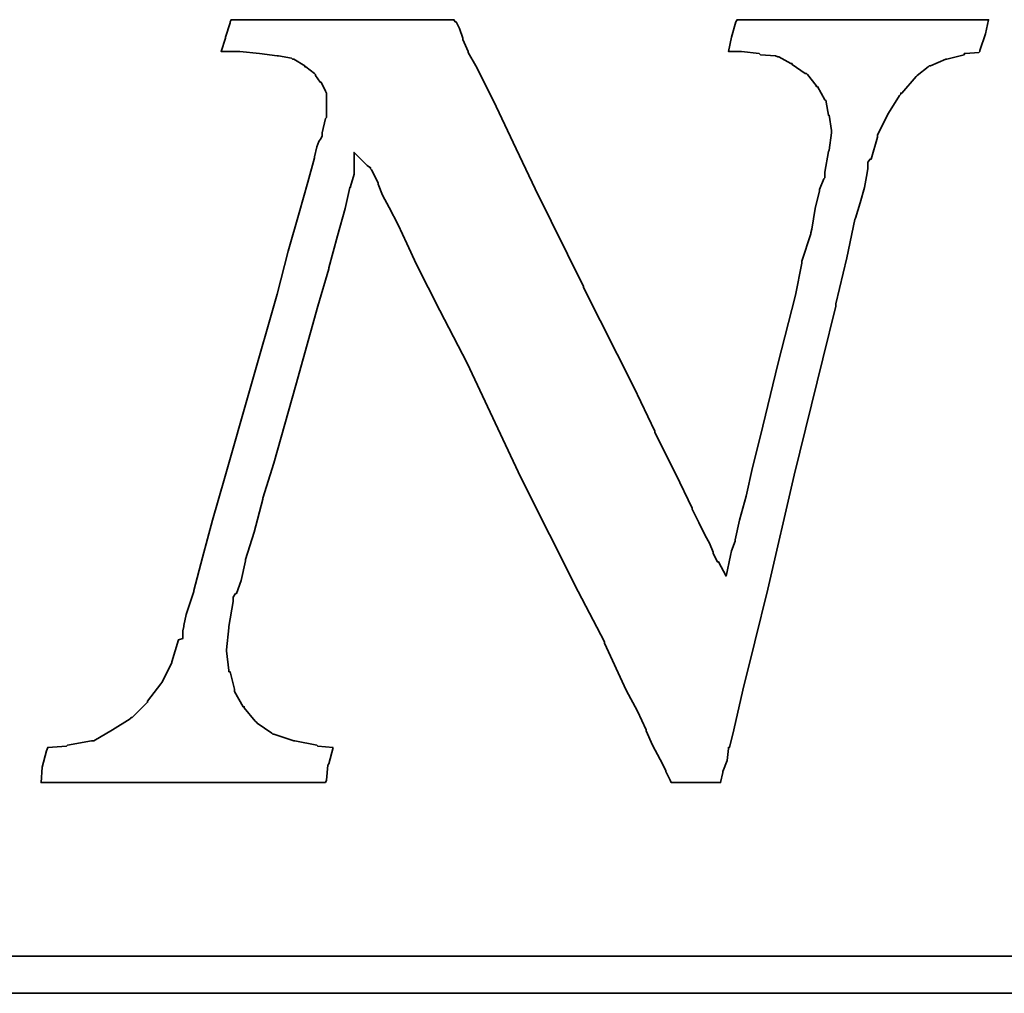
# Model space of a CAD drawing. Header units: inches. Extents: x 37 to 987, y -531 to 767.
# Tile 44 of 49: x 273.54 to 277.39, y 180.67 to 184.48. Entities that reach past the tile are written whole.
import ezdxf

# ---------------------------------------------------------------- set-up
doc = ezdxf.new("R2010")
doc.units = ezdxf.units.IN
doc.header["$MEASUREMENT"] = 0
doc.layers.add('DIM', color=4, linetype='Continuous')
doc.layers.add('layer 1', color=7, linetype='Continuous')

# ---------------------------------------------------------------- blocks, each defined once
blk = doc.blocks.new('TBI MOTION logo(完整正式版)')
at = {"layer": 'layer 1', "color": 22, "lineweight": 35}
for points, knots in [([(58.92625, -7.91875), (58.92625, -7.91875), (58.58625, -7.89375), (58.58625, -7.89375), (58.58625, -7.89375), (58.58625, -7.89375), (58.56625, -7.87125), (58.56625, -7.87125), (58.56625, -7.87125), (58.56625, -7.87125), (58.08375, -7.77375), (58.08375, -7.77375), (58.08375, -7.77375), (58.08375, -7.77375), (58.06125, -7.77375), (58.06125, -7.77375), (58.06125, -7.77375), (58.06125, -7.77375), (57.62625, -7.63125), (57.62625, -7.63125), (57.62625, -7.63125), (57.62625, -7.63125), (57.60625, -7.63125), (57.60625, -7.63125), (57.60625, -7.63125), (57.60625, -7.63125), (57.58125, -7.60625), (57.58125, -7.60625), (57.58125, -7.60625), (57.58125, -7.60625), (57.26625, -7.38875), (57.26625, -7.38875), (57.26625, -7.38875), (57.26625, -7.38875), (57.24625, -7.36875), (57.24625, -7.36875), (57.24625, -7.36875), (57.24625, -7.36875), (57.22125, -7.34375), (57.22125, -7.34375), (57.22125, -7.34375), (57.22125, -7.34375), (56.98125, -7.05375), (56.98125, -7.05375), (56.98125, -7.05375), (56.98125, -7.05375), (56.98125, -7.02875), (56.98125, -7.02875), (56.98125, -7.02875), (56.98125, -7.02875), (56.95625, -7.02875), (56.95625, -7.02875), (56.95625, -7.02875), (56.95625, -7.02875), (56.76625, -6.69625), (56.76625, -6.69625), (56.76625, -6.69625), (56.76625, -6.69625), (56.76625, -6.67125), (56.76625, -6.67125), (56.76625, -6.67125), (56.76625, -6.67125), (56.76625, -6.64875), (56.76625, -6.64875), (56.76625, -6.64875), (56.76625, -6.64875), (56.67125, -6.26375), (56.67125, -6.26375), (56.67125, -6.26375), (56.67125, -6.26375), (56.64625, -6.26375), (56.64625, -6.26375), (56.64625, -6.26375), (56.64625, -6.26375), (56.64625, -6.23875), (56.64625, -6.23875), (56.64625, -6.23875), (56.64625, -6.23875), (56.59625, -5.80875), (56.59625, -5.80875), (56.59625, -5.80875), (56.59625, -5.80875), (56.59625, -5.78375), (56.59625, -5.78375), (56.59625, -5.78375), (56.59625, -5.78375), (56.64625, -5.30375), (56.64625, -5.30375), (56.64625, -5.30375), (56.64625, -5.30375), (56.64625, -5.27875), (56.64625, -5.27875), (56.64625, -5.27875), (56.64625, -5.27875), (56.74125, -4.72875), (56.74125, -4.72875), (56.74125, -4.72875), (56.74125, -4.72875), (56.74125, -4.67875), (56.74125, -4.67875), (56.74125, -4.67875), (56.74125, -4.67875), (56.74125, -4.63375), (56.74125, -4.63375), (56.74125, -4.63375), (56.74125, -4.63375), (56.79125, -4.55875), (56.79125, -4.55875), (56.79125, -4.55875), (56.79125, -4.55875), (56.81125, -4.55875), (56.81125, -4.55875), (56.81125, -4.55875), (56.81125, -4.55875), (56.91125, -4.27375), (56.91125, -4.27375), (56.91125, -4.27375), (56.91125, -4.27375), (57.00625, -3.83874), (57.00625, -3.83874), (57.00625, -3.83874), (57.00625, -3.83874), (57.00625, -3.81374), (57.00625, -3.81374), (57.00625, -3.81374), (57.00625, -3.81374), (57.19875, -3.21374), (57.19875, -3.21374), (57.19875, -3.21374), (57.19875, -3.21374), (57.38625, -2.49625), (57.38625, -2.49625), (57.38625, -2.49625), (57.38625, -2.49625), (57.38625, -2.47374), (57.38625, -2.47374), (57.38625, -2.47374), (57.38625, -2.47374), (57.62625, -1.70375), (57.62625, -1.70375), (57.62625, -1.70375), (57.62625, -1.70375), (58.10625, 0.00125), (58.10625, 0.00125), (58.10625, 0.00125), (58.10625, 0.00125), (58.58625, 1.72625), (58.58625, 1.72625), (58.58625, 1.72625), (58.58625, 1.72625), (58.82625, 2.54125), (58.82625, 2.54125), (58.82625, 2.54125), (58.82625, 2.54125), (58.82625, 2.56374), (58.82625, 2.56374), (58.82625, 2.56374), (58.82625, 2.56374), (59.02125, 3.26125), (59.02125, 3.26125), (59.02125, 3.26125), (59.02125, 3.26125), (59.18625, 3.86125), (59.18625, 3.86125), (59.18625, 3.86125), (59.18625, 3.86125), (59.28625, 4.31875), (59.28625, 4.31875), (59.28625, 4.31875), (59.28625, 4.31875), (59.30625, 4.31875), (59.30625, 4.31875), (59.30625, 4.31875), (59.30625, 4.31875), (59.30625, 4.34125), (59.30625, 4.34125), (59.30625, 4.34125), (59.30625, 4.34125), (59.38125, 4.60625), (59.38125, 4.60625), (59.38125, 4.60625), (59.38125, 4.60625), (59.38125, 4.65125), (59.38125, 4.65125), (59.38125, 4.65125), (59.38125, 4.65125), (59.38125, 5.08625), (59.38125, 5.08625), (59.38125, 5.08625), (59.38125, 5.08625), (59.66625, 4.79624), (59.66625, 4.79624), (59.66625, 4.79624), (59.66625, 4.79624), (59.74125, 4.75124), (59.74125, 4.75124), (59.74125, 4.75124), (59.74125, 4.75124), (59.74125, 4.72624), (59.74125, 4.72624), (59.74125, 4.72624), (59.74125, 4.72624), (59.76125, 4.70124), (59.76125, 4.70124), (59.76125, 4.70124), (59.76125, 4.70124), (59.81125, 4.60625), (59.81125, 4.60625), (59.81125, 4.60625), (59.81125, 4.60625), (59.90625, 4.41125), (59.90625, 4.41125), (59.90625, 4.41125), (59.90625, 4.41125), (59.90625, 4.39125), (59.90625, 4.39125), (59.90625, 4.39125), (59.90625, 4.39125), (60.00375, 4.15124), (60.00375, 4.15124), (60.00375, 4.15124), (60.00375, 4.15124), (60.14625, 3.88374), (60.14625, 3.88374), (60.14625, 3.88374), (60.14625, 3.88374), (60.34125, 3.50124), (60.34125, 3.50124), (60.34125, 3.50124), (60.34125, 3.50124), (60.53125, 3.09125), (60.53125, 3.09125), (60.53125, 3.09125), (60.53125, 3.09125), (60.74625, 2.63625), (60.74625, 2.63625), (60.74625, 2.63625), (60.74625, 2.63625), (61.25125, 1.63124), (61.25125, 1.63124), (61.25125, 1.63124), (61.25125, 1.63124), (61.85125, 0.47625), (61.85125, 0.47625), (61.85125, 0.47625), (61.85125, 0.47625), (63.02625, -2.01874), (63.02625, -2.01874), (63.02625, -2.01874), (63.02625, -2.01874), (64.27625, -4.51374), (64.27625, -4.51374), (64.27625, -4.51374), (64.27625, -4.51374), (64.85125, -5.61375), (64.85125, -5.61375), (64.85125, -5.61375), (64.85125, -5.61375), (64.85125, -5.64125), (64.85125, -5.64125), (64.85125, -5.64125), (64.85125, -5.64125), (65.32875, -6.67125), (65.32875, -6.67125), (65.32875, -6.67125), (65.32875, -6.67125), (65.57125, -7.12875), (65.57125, -7.12875), (65.57125, -7.12875), (65.57125, -7.12875), (65.76125, -7.53625), (65.76125, -7.53625), (65.76125, -7.53625), (65.76125, -7.53625), (65.76125, -7.55625), (65.76125, -7.55625), (65.76125, -7.55625), (65.76125, -7.55625), (65.90375, -7.87125), (65.90375, -7.87125), (65.90375, -7.87125), (65.90375, -7.87125), (66.07125, -8.18125), (66.07125, -8.18125), (66.07125, -8.18125), (66.07125, -8.18125), (66.19125, -8.42375), (66.19125, -8.42375), (66.19125, -8.42375), (66.19125, -8.42375), (66.19125, -8.44375), (66.19125, -8.44375), (66.19125, -8.44375), (66.19125, -8.44375), (66.29125, -8.63875), (66.29125, -8.63875), (66.29125, -8.63875), (66.29125, -8.63875), (66.31125, -8.68625), (66.31125, -8.68625), (66.31125, -8.68625), (66.31125, -8.68625), (66.38375, -8.68625), (66.38375, -8.68625), (66.38375, -8.68625), (66.38375, -8.68625), (66.84125, -8.68625), (66.84125, -8.68625), (66.84125, -8.68625), (66.84125, -8.68625), (67.29625, -8.68625), (67.29625, -8.68625), (67.29625, -8.68625), (67.29625, -8.68625), (67.36625, -8.68625), (67.36625, -8.68625), (67.36625, -8.68625), (67.36625, -8.68625), (67.39125, -8.68625), (67.39125, -8.68625), (67.39125, -8.68625), (67.39125, -8.68625), (67.44125, -8.46875), (67.44125, -8.46875), (67.44125, -8.46875), (67.44125, -8.46875), (67.44125, -8.44375), (67.44125, -8.44375), (67.44125, -8.44375), (67.44125, -8.44375), (67.53625, -8.20375), (67.53625, -8.20375), (67.53625, -8.20375), (67.53625, -8.20375), (67.56125, -7.94375), (67.56125, -7.94375), (67.56125, -7.94375), (67.56125, -7.94375), (67.56125, -7.91875), (67.56125, -7.91875), (67.56125, -7.91875), (67.56125, -7.91875), (67.58625, -7.91875), (67.58625, -7.91875), (67.58625, -7.91875), (67.58625, -7.91875), (67.68125, -7.53625), (67.68125, -7.53625), (67.68125, -7.53625), (67.68125, -7.53625), (67.87375, -6.67125), (67.87375, -6.67125), (67.87375, -6.67125), (67.87375, -6.67125), (68.13625, -5.61375), (68.13625, -5.61375), (68.13625, -5.61375), (68.13625, -5.61375), (68.42375, -4.46374), (68.42375, -4.46374), (68.42375, -4.46374), (68.42375, -4.46374), (68.99875, -1.96874), (68.99875, -1.96874), (68.99875, -1.96874), (68.99875, -1.96874), (69.62625, 0.57625), (69.62625, 0.57625), (69.62625, 0.57625), (69.62625, 0.57625), (69.91125, 1.72625), (69.91125, 1.72625), (69.91125, 1.72625), (69.91125, 1.72625), (69.91125, 1.77625), (69.91125, 1.77625), (69.91125, 1.77625), (69.91125, 1.77625), (70.15125, 2.78124), (70.15125, 2.78124), (70.15125, 2.78124), (70.15125, 2.78124), (70.32125, 3.62125), (70.32125, 3.62125), (70.32125, 3.62125), (70.32125, 3.62125), (70.34125, 3.64625), (70.34125, 3.64625), (70.34125, 3.64625), (70.34125, 3.64625), (70.44125, 3.98125), (70.44125, 3.98125), (70.44125, 3.98125), (70.44125, 3.98125), (70.53625, 4.31875), (70.53625, 4.31875), (70.53625, 4.31875), (70.53625, 4.31875), (70.58125, 4.55875), (70.58125, 4.55875), (70.58125, 4.55875), (70.58125, 4.55875), (70.60625, 4.72624), (70.60625, 4.72624), (70.60625, 4.72624), (70.60625, 4.72624), (70.60625, 4.79624), (70.60625, 4.79624), (70.60625, 4.79624), (70.60625, 4.79624), (70.60625, 4.87125), (70.60625, 4.87125), (70.60625, 4.87125), (70.60625, 4.87125), (70.65625, 4.94125), (70.65625, 4.94125), (70.65625, 4.94125), (70.65625, 4.94125), (70.68125, 4.94125), (70.68125, 4.94125), (70.68125, 4.94125), (70.68125, 4.94125), (70.82125, 5.42125), (70.82125, 5.42125), (70.82125, 5.42125), (70.82125, 5.42125), (70.82125, 5.44625), (70.82125, 5.44625), (70.82125, 5.44625), (70.82125, 5.44625), (70.82125, 5.47125), (70.82125, 5.47125), (70.82125, 5.47125), (70.82125, 5.47125), (71.06125, 5.94625), (71.06125, 5.94625), (71.06125, 5.94625), (71.06125, 5.94625), (71.30125, 6.33124), (71.30125, 6.33124), (71.30125, 6.33124), (71.30125, 6.33124), (71.32625, 6.35625), (71.32625, 6.35625), (71.32625, 6.35625), (71.32625, 6.35625), (71.32625, 6.38124), (71.32625, 6.38124), (71.32625, 6.38124), (71.32625, 6.38124), (71.35125, 6.38124), (71.35125, 6.38124), (71.35125, 6.38124), (71.35125, 6.38124), (71.66125, 6.74125), (71.66125, 6.74125), (71.66125, 6.74125), (71.66125, 6.74125), (71.68625, 6.76625), (71.68625, 6.76625), (71.68625, 6.76625), (71.68625, 6.76625), (71.92625, 6.95624), (71.92625, 6.95624), (71.92625, 6.95624), (71.92625, 6.95624), (71.95125, 6.98125), (71.95125, 6.98125), (71.95125, 6.98125), (71.95125, 6.98125), (71.97625, 6.98125), (71.97625, 6.98125), (71.97625, 6.98125), (71.97625, 6.98125), (72.31125, 7.12624), (72.31125, 7.12624), (72.31125, 7.12624), (72.31125, 7.12624), (72.33375, 7.12624), (72.33375, 7.12624), (72.33375, 7.12624), (72.33375, 7.12624), (72.71625, 7.21875), (72.71625, 7.21875), (72.71625, 7.21875), (72.71625, 7.21875), (72.71625, 7.24624), (72.71625, 7.24624), (72.71625, 7.24624), (72.71625, 7.24624), (72.74125, 7.24624), (72.74125, 7.24624), (72.74125, 7.24624), (72.74125, 7.24624), (73.03124, 7.26624), (73.03124, 7.26624), (73.03124, 7.26624), (73.03124, 7.26624), (73.05375, 7.29125), (73.05375, 7.29125), (73.05375, 7.29125), (73.05375, 7.29125), (73.05375, 7.31625), (73.05375, 7.31625), (73.05375, 7.31625), (73.05375, 7.31625), (73.17625, 7.67625), (73.17625, 7.67625), (73.17625, 7.67625), (73.17625, 7.67625), (73.24625, 7.98625), (73.24625, 7.98625), (73.24625, 7.98625), (73.24625, 7.98625), (73.19625, 7.98625), (73.19625, 7.98625), (73.19625, 7.98625), (73.19625, 7.98625), (72.93625, 7.98625), (72.93625, 7.98625), (72.93625, 7.98625), (72.93625, 7.98625), (72.55125, 7.98625), (72.55125, 7.98625), (72.55125, 7.98625), (72.55125, 7.98625), (72.09625, 7.98625), (72.09625, 7.98625), (72.09625, 7.98625), (72.09625, 7.98625), (71.64125, 7.98625), (71.64125, 7.98625), (71.64125, 7.98625), (71.64125, 7.98625), (70.53625, 7.98625), (70.53625, 7.98625), (70.53625, 7.98625), (70.53625, 7.98625), (69.47875, 7.98625), (69.47875, 7.98625), (69.47875, 7.98625), (69.47875, 7.98625), (68.95125, 7.98625), (68.95125, 7.98625), (68.95125, 7.98625), (68.95125, 7.98625), (68.52125, 7.98625), (68.52125, 7.98625), (68.52125, 7.98625), (68.52125, 7.98625), (68.13625, 7.98625), (68.13625, 7.98625), (68.13625, 7.98625), (68.13625, 7.98625), (67.87375, 7.98625), (67.87375, 7.98625), (67.87375, 7.98625), (67.87375, 7.98625), (67.75125, 7.98625), (67.75125, 7.98625), (67.75125, 7.98625), (67.75125, 7.98625), (67.72625, 7.94125), (67.72625, 7.94125), (67.72625, 7.94125), (67.72625, 7.94125), (67.63125, 7.60625), (67.63125, 7.60625), (67.63125, 7.60625), (67.63125, 7.60625), (67.56125, 7.29125), (67.56125, 7.29125), (67.56125, 7.29125), (67.56125, 7.29125), (67.72625, 7.29125), (67.72625, 7.29125), (67.72625, 7.29125), (67.72625, 7.29125), (67.82625, 7.29125), (67.82625, 7.29125), (67.82625, 7.29125), (67.82625, 7.29125), (67.84625, 7.29125), (67.84625, 7.29125), (67.84625, 7.29125), (67.84625, 7.29125), (68.23125, 7.24624), (68.23125, 7.24624), (68.23125, 7.24624), (68.23125, 7.24624), (68.25875, 7.21875), (68.25875, 7.21875), (68.25875, 7.21875), (68.25875, 7.21875), (68.59125, 7.19624), (68.59125, 7.19624), (68.59125, 7.19624), (68.59125, 7.19624), (68.64125, 7.17125), (68.64125, 7.17125), (68.64125, 7.17125), (68.64125, 7.17125), (68.66625, 7.17125), (68.66625, 7.17125), (68.66625, 7.17125), (68.66625, 7.17125), (68.92625, 7.02624), (68.92625, 7.02624), (68.92625, 7.02624), (68.92625, 7.02624), (68.95125, 7.02624), (68.95125, 7.02624), (68.95125, 7.02624), (68.95125, 7.02624), (68.95125, 7.00624), (68.95125, 7.00624), (68.95125, 7.00624), (68.95125, 7.00624), (69.23875, 6.81125), (69.23875, 6.81125), (69.23875, 6.81125), (69.23875, 6.81125), (69.26625, 6.81125), (69.26625, 6.81125), (69.26625, 6.81125), (69.26625, 6.81125), (69.28625, 6.78625), (69.28625, 6.78625), (69.28625, 6.78625), (69.28625, 6.78625), (69.47875, 6.54875), (69.47875, 6.54875), (69.47875, 6.54875), (69.47875, 6.54875), (69.47875, 6.52375), (69.47875, 6.52375), (69.47875, 6.52375), (69.47875, 6.52375), (69.50625, 6.52375), (69.50625, 6.52375), (69.50625, 6.52375), (69.50625, 6.52375), (69.67125, 6.23625), (69.67125, 6.23625), (69.67125, 6.23625), (69.67125, 6.23625), (69.69375, 6.21125), (69.69375, 6.21125), (69.69375, 6.21125), (69.69375, 6.21125), (69.69375, 6.18625), (69.69375, 6.18625), (69.69375, 6.18625), (69.69375, 6.18625), (69.74625, 5.89875), (69.74625, 5.89875), (69.74625, 5.89875), (69.74625, 5.89875), (69.76625, 5.89875), (69.76625, 5.89875), (69.76625, 5.89875), (69.76625, 5.89875), (69.81375, 5.56625), (69.81375, 5.56625), (69.81375, 5.56625), (69.81375, 5.56625), (69.81375, 5.54125), (69.81375, 5.54125), (69.81375, 5.54125), (69.81375, 5.54125), (69.81375, 5.51625), (69.81375, 5.51625), (69.81375, 5.51625), (69.81375, 5.51625), (69.76625, 5.13125), (69.76625, 5.13125), (69.76625, 5.13125), (69.76625, 5.13125), (69.74625, 5.10874), (69.74625, 5.10874), (69.74625, 5.10874), (69.74625, 5.10874), (69.67125, 4.65125), (69.67125, 4.65125), (69.67125, 4.65125), (69.67125, 4.65125), (69.67125, 4.55875), (69.67125, 4.55875), (69.67125, 4.55875), (69.67125, 4.55875), (69.67125, 4.53125), (69.67125, 4.53125), (69.67125, 4.53125), (69.67125, 4.53125), (69.64625, 4.50874), (69.64625, 4.50874), (69.64625, 4.50874), (69.64625, 4.50874), (69.55125, 4.27125), (69.55125, 4.27125), (69.55125, 4.27125), (69.55125, 4.27125), (69.55125, 4.24625), (69.55125, 4.24625), (69.55125, 4.24625), (69.55125, 4.24625), (69.45375, 3.86125), (69.45375, 3.86125), (69.45375, 3.86125), (69.45375, 3.86125), (69.38625, 3.40624), (69.38625, 3.40624), (69.38625, 3.40624), (69.38625, 3.40624), (69.35875, 3.33125), (69.35875, 3.33125), (69.35875, 3.33125), (69.35875, 3.33125), (69.35875, 3.30875), (69.35875, 3.30875), (69.35875, 3.30875), (69.35875, 3.30875), (69.16625, 2.71125), (69.16625, 2.71125), (69.16625, 2.71125), (69.16625, 2.71125), (69.16625, 2.66375), (69.16625, 2.66375), (69.16625, 2.66375), (69.16625, 2.66375), (69.02625, 1.96374), (69.02625, 1.96374), (69.02625, 1.96374), (69.02625, 1.96374), (68.64125, 0.45624), (68.64125, 0.45624), (68.64125, 0.45624), (68.64125, 0.45624), (68.25875, -1.10625), (68.25875, -1.10625), (68.25875, -1.10625), (68.25875, -1.10625), (68.08625, -1.80125), (68.08625, -1.80125), (68.08625, -1.80125), (68.08625, -1.80125), (67.94625, -2.42625), (67.94625, -2.42625), (67.94625, -2.42625), (67.94625, -2.42625), (67.80125, -2.95375), (67.80125, -2.95375), (67.80125, -2.95375), (67.80125, -2.95375), (67.70625, -3.38375), (67.70625, -3.38375), (67.70625, -3.38375), (67.70625, -3.38375), (67.70625, -3.40875), (67.70625, -3.40875), (67.70625, -3.40875), (67.70625, -3.40875), (67.63125, -3.62375), (67.63125, -3.62375), (67.63125, -3.62375), (67.63125, -3.62375), (67.60625, -3.72125), (67.60625, -3.72125), (67.60625, -3.72125), (67.60625, -3.72125), (67.51125, -4.17375), (67.51125, -4.17375), (67.51125, -4.17375), (67.51125, -4.17375), (67.34625, -3.86374), (67.34625, -3.86374), (67.34625, -3.86374), (67.34625, -3.86374), (67.32125, -3.86374), (67.32125, -3.86374), (67.32125, -3.86374), (67.32125, -3.86374), (67.27125, -3.76874), (67.27125, -3.76874), (67.27125, -3.76874), (67.27125, -3.76874), (67.22625, -3.67374), (67.22625, -3.67374), (67.22625, -3.67374), (67.22625, -3.67374), (67.22625, -3.64875), (67.22625, -3.64875), (67.22625, -3.64875), (67.22625, -3.64875), (67.15125, -3.45375), (67.15125, -3.45375), (67.15125, -3.45375), (67.15125, -3.45375), (67.05625, -3.28875), (67.05625, -3.28875), (67.05625, -3.28875), (67.05625, -3.28875), (66.91125, -3.00125), (66.91125, -3.00125), (66.91125, -3.00125), (66.91125, -3.00125), (66.77125, -2.71375), (66.77125, -2.71375), (66.77125, -2.71375), (66.77125, -2.71375), (66.77125, -2.68875), (66.77125, -2.68875), (66.77125, -2.68875), (66.77125, -2.68875), (66.41125, -1.94374), (66.41125, -1.94374), (66.41125, -1.94374), (66.41125, -1.94374), (65.95125, -1.03375), (65.95125, -1.03375), (65.95125, -1.03375), (65.95125, -1.03375), (65.95125, -1.00875), (65.95125, -1.00875), (65.95125, -1.00875), (65.95125, -1.00875), (65.49625, -0.04874), (65.49625, -0.04874), (65.49625, -0.04874), (65.49625, -0.04874), (64.39375, 2.13624), (64.39375, 2.13624), (64.39375, 2.13624), (64.39375, 2.13624), (64.39375, 2.15624), (64.39375, 2.15624), (64.39375, 2.15624), (64.39375, 2.15624), (63.33625, 4.29125), (63.33625, 4.29125), (63.33625, 4.29125), (63.33625, 4.29125), (62.85625, 5.30125), (62.85625, 5.30125), (62.85625, 5.30125), (62.85625, 5.30125), (62.42625, 6.21125), (62.42625, 6.21125), (62.42625, 6.21125), (62.42625, 6.21125), (62.04125, 6.98125), (62.04125, 6.98125), (62.04125, 6.98125), (62.04125, 6.98125), (61.87375, 7.26624), (61.87375, 7.26624), (61.87375, 7.26624), (61.87375, 7.26624), (61.87375, 7.29125), (61.87375, 7.29125), (61.87375, 7.29125), (61.87375, 7.29125), (61.75625, 7.55625), (61.75625, 7.55625), (61.75625, 7.55625), (61.75625, 7.55625), (61.75625, 7.58124), (61.75625, 7.58124), (61.75625, 7.58124), (61.75625, 7.58124), (61.68375, 7.79375), (61.68375, 7.79375), (61.68375, 7.79375), (61.68375, 7.79375), (61.61125, 7.94125), (61.61125, 7.94125), (61.61125, 7.94125), (61.61125, 7.94125), (61.58625, 7.94125), (61.58625, 7.94125), (61.58625, 7.94125), (61.58625, 7.94125), (61.56375, 7.98625), (61.56375, 7.98625), (61.56375, 7.98625), (61.56375, 7.98625), (61.41875, 7.98625), (61.41875, 7.98625), (61.41875, 7.98625), (61.41875, 7.98625), (61.18125, 7.98625), (61.18125, 7.98625), (61.18125, 7.98625), (61.18125, 7.98625), (60.84125, 7.98625), (60.84125, 7.98625), (60.84125, 7.98625), (60.84125, 7.98625), (60.02625, 7.98625), (60.02625, 7.98625), (60.02625, 7.98625), (60.02625, 7.98625), (59.11625, 7.98625), (59.11625, 7.98625), (59.11625, 7.98625), (59.11625, 7.98625), (58.15625, 7.98625), (58.15625, 7.98625), (58.15625, 7.98625), (58.15625, 7.98625), (57.34125, 7.98625), (57.34125, 7.98625), (57.34125, 7.98625), (57.34125, 7.98625), (57.00625, 7.98625), (57.00625, 7.98625), (57.00625, 7.98625), (57.00625, 7.98625), (56.76625, 7.98625), (56.76625, 7.98625), (56.76625, 7.98625), (56.76625, 7.98625), (56.69125, 7.98625), (56.69125, 7.98625), (56.69125, 7.98625), (56.69125, 7.98625), (56.67125, 7.94125), (56.67125, 7.94125), (56.67125, 7.94125), (56.67125, 7.94125), (56.67125, 7.91625), (56.67125, 7.91625), (56.67125, 7.91625), (56.67125, 7.91625), (56.57125, 7.60625), (56.57125, 7.60625), (56.57125, 7.60625), (56.57125, 7.60625), (56.57125, 7.58124), (56.57125, 7.58124), (56.57125, 7.58124), (56.57125, 7.58124), (56.47625, 7.29125), (56.47625, 7.29125), (56.47625, 7.29125), (56.47625, 7.29125), (56.57125, 7.29125), (56.57125, 7.29125), (56.57125, 7.29125), (56.57125, 7.29125), (56.76625, 7.29125), (56.76625, 7.29125), (56.76625, 7.29125), (56.76625, 7.29125), (56.86125, 7.29125), (56.86125, 7.29125), (56.86125, 7.29125), (56.86125, 7.29125), (56.88625, 7.29125), (56.88625, 7.29125), (56.88625, 7.29125), (56.88625, 7.29125), (57.31625, 7.24624), (57.31625, 7.24624), (57.31625, 7.24624), (57.31625, 7.24624), (57.70125, 7.19624), (57.70125, 7.19624), (57.70125, 7.19624), (57.70125, 7.19624), (57.72625, 7.19624), (57.72625, 7.19624), (57.72625, 7.19624), (57.72625, 7.19624), (58.01125, 7.14624), (58.01125, 7.14624), (58.01125, 7.14624), (58.01125, 7.14624), (58.03625, 7.12624), (58.03625, 7.12624), (58.03625, 7.12624), (58.03625, 7.12624), (58.06125, 7.12624), (58.06125, 7.12624), (58.06125, 7.12624), (58.06125, 7.12624), (58.30125, 6.98125), (58.30125, 6.98125), (58.30125, 6.98125), (58.30125, 6.98125), (58.30125, 6.95624), (58.30125, 6.95624), (58.30125, 6.95624), (58.30125, 6.95624), (58.32375, 6.95624), (58.32375, 6.95624), (58.32375, 6.95624), (58.32375, 6.95624), (58.51625, 6.81125), (58.51625, 6.81125), (58.51625, 6.81125), (58.51625, 6.81125), (58.54125, 6.78625), (58.54125, 6.78625), (58.54125, 6.78625), (58.54125, 6.78625), (58.54125, 6.76625), (58.54125, 6.76625), (58.54125, 6.76625), (58.54125, 6.76625), (58.63625, 6.62124), (58.63625, 6.62124), (58.63625, 6.62124), (58.63625, 6.62124), (58.65875, 6.62124), (58.65875, 6.62124), (58.65875, 6.62124), (58.65875, 6.62124), (58.75625, 6.42625), (58.75625, 6.42625), (58.75625, 6.42625), (58.75625, 6.42625), (58.77875, 6.38124), (58.77875, 6.38124), (58.77875, 6.38124), (58.77875, 6.38124), (58.77875, 6.33124), (58.77875, 6.33124), (58.77875, 6.33124), (58.77875, 6.33124), (58.77875, 6.09125), (58.77875, 6.09125), (58.77875, 6.09125), (58.77875, 6.09125), (58.77875, 5.85125), (58.77875, 5.85125), (58.77875, 5.85125), (58.77875, 5.85125), (58.75625, 5.82625), (58.75625, 5.82625), (58.75625, 5.82625), (58.75625, 5.82625), (58.68625, 5.51625), (58.68625, 5.51625), (58.68625, 5.51625), (58.68625, 5.51625), (58.68625, 5.47125), (58.68625, 5.47125), (58.68625, 5.47125), (58.68625, 5.47125), (58.68625, 5.44625), (58.68625, 5.44625), (58.68625, 5.44625), (58.68625, 5.44625), (58.65875, 5.39625), (58.65875, 5.39625), (58.65875, 5.39625), (58.65875, 5.39625), (58.61125, 5.32624), (58.61125, 5.32624), (58.61125, 5.32624), (58.61125, 5.32624), (58.56625, 5.20375), (58.56625, 5.20375), (58.56625, 5.20375), (58.56625, 5.20375), (58.51625, 4.99125), (58.51625, 4.99125), (58.51625, 4.99125), (58.51625, 4.99125), (58.51625, 4.96625), (58.51625, 4.96625), (58.51625, 4.96625), (58.51625, 4.96625), (58.37125, 4.43625), (58.37125, 4.43625), (58.37125, 4.43625), (58.37125, 4.43625), (58.18125, 3.76625), (58.18125, 3.76625), (58.18125, 3.76625), (58.18125, 3.76625), (57.94125, 2.92624), (57.94125, 2.92624), (57.94125, 2.92624), (57.94125, 2.92624), (57.70125, 1.98874), (57.70125, 1.98874), (57.70125, 1.98874), (57.70125, 1.98874), (57.12625, -0.02374), (57.12625, -0.02374), (57.12625, -0.02374), (57.12625, -0.02374), (56.55125, -2.03875), (56.55125, -2.03875), (56.55125, -2.03875), (56.55125, -2.03875), (56.28625, -2.95375), (56.28625, -2.95375), (56.28625, -2.95375), (56.28625, -2.95375), (56.07125, -3.76874), (56.07125, -3.76874), (56.07125, -3.76874), (56.07125, -3.76874), (55.87625, -4.48874), (55.87625, -4.48874), (55.87625, -4.48874), (55.87625, -4.48874), (55.87625, -4.51374), (55.87625, -4.51374), (55.87625, -4.51374), (55.87625, -4.51374), (55.71125, -5.01625), (55.71125, -5.01625), (55.71125, -5.01625), (55.71125, -5.01625), (55.66125, -5.25375), (55.66125, -5.25375), (55.66125, -5.25375), (55.66125, -5.25375), (55.66125, -5.27875), (55.66125, -5.27875), (55.66125, -5.27875), (55.66125, -5.27875), (55.63625, -5.37375), (55.63625, -5.37375), (55.63625, -5.37375), (55.63625, -5.37375), (55.63625, -5.42375), (55.63625, -5.42375), (55.63625, -5.42375), (55.63625, -5.42375), (55.63625, -5.54125), (55.63625, -5.54125), (55.63625, -5.54125), (55.63625, -5.54125), (55.54125, -5.56875), (55.54125, -5.56875), (55.54125, -5.56875), (55.54125, -5.56875), (55.39625, -6.04875), (55.39625, -6.04875), (55.39625, -6.04875), (55.39625, -6.04875), (55.39625, -6.06875), (55.39625, -6.06875), (55.39625, -6.06875), (55.39625, -6.06875), (55.18125, -6.50375), (55.18125, -6.50375), (55.18125, -6.50375), (55.18125, -6.50375), (55.15625, -6.52875), (55.15625, -6.52875), (55.15625, -6.52875), (55.15625, -6.52875), (54.86875, -6.91125), (54.86875, -6.91125), (54.86875, -6.91125), (54.86875, -6.91125), (54.86875, -6.93375), (54.86875, -6.93375), (54.86875, -6.93375), (54.86875, -6.93375), (54.53125, -7.26875), (54.53125, -7.26875), (54.53125, -7.26875), (54.53125, -7.26875), (54.51125, -7.26875), (54.51125, -7.26875), (54.51125, -7.26875), (54.51125, -7.26875), (54.48625, -7.29625), (54.48625, -7.29625), (54.48625, -7.29625), (54.48625, -7.29625), (54.10375, -7.53625), (54.10375, -7.53625), (54.10375, -7.53625), (54.10375, -7.53625), (53.69625, -7.77375), (53.69625, -7.77375), (53.69625, -7.77375), (53.69625, -7.77375), (53.67125, -7.77375), (53.67125, -7.77375), (53.67125, -7.77375), (53.67125, -7.77375), (53.64625, -7.77375), (53.64625, -7.77375), (53.64625, -7.77375), (53.64625, -7.77375), (53.11625, -7.87125), (53.11625, -7.87125), (53.11625, -7.87125), (53.11625, -7.87125), (53.09625, -7.89375), (53.09625, -7.89375), (53.09625, -7.89375), (53.09625, -7.89375), (52.68625, -7.91875), (52.68625, -7.91875), (52.68625, -7.91875), (52.68625, -7.91875), (52.66125, -7.99125), (52.66125, -7.99125), (52.66125, -7.99125), (52.66125, -7.99125), (52.56625, -8.34875), (52.56625, -8.34875), (52.56625, -8.34875), (52.56625, -8.34875), (52.54125, -8.68625), (52.54125, -8.68625), (52.54125, -8.68625), (52.54125, -8.68625), (52.58875, -8.68625), (52.58875, -8.68625), (52.58875, -8.68625), (52.58875, -8.68625), (52.87625, -8.68625), (52.87625, -8.68625), (52.87625, -8.68625), (52.87625, -8.68625), (53.33625, -8.68625), (53.33625, -8.68625), (53.33625, -8.68625), (53.33625, -8.68625), (53.79125, -8.68625), (53.79125, -8.68625), (53.79125, -8.68625), (53.79125, -8.68625), (54.36625, -8.68625), (54.36625, -8.68625), (54.36625, -8.68625), (54.36625, -8.68625), (55.59125, -8.68625), (55.59125, -8.68625), (55.59125, -8.68625), (55.59125, -8.68625), (56.76625, -8.68625), (56.76625, -8.68625), (56.76625, -8.68625), (56.76625, -8.68625), (57.34125, -8.68625), (57.34125, -8.68625), (57.34125, -8.68625), (57.34125, -8.68625), (57.82125, -8.68625), (57.82125, -8.68625), (57.82125, -8.68625), (57.82125, -8.68625), (58.25125, -8.68625), (58.25125, -8.68625), (58.25125, -8.68625), (58.25125, -8.68625), (58.58625, -8.68625), (58.58625, -8.68625), (58.58625, -8.68625), (58.58625, -8.68625), (58.75625, -8.68625), (58.75625, -8.68625), (58.75625, -8.68625), (58.75625, -8.68625), (58.77875, -8.63875), (58.77875, -8.63875), (58.77875, -8.63875), (58.77875, -8.63875), (58.80625, -8.30375), (58.80625, -8.30375), (58.80625, -8.30375), (58.80625, -8.30375), (58.82625, -8.27875), (58.82625, -8.27875), (58.82625, -8.27875), (58.82625, -8.27875), (58.92625, -7.91875), (58.92625, -7.91875)], [0, 0, 0, 0, 0.003125, 0.003125, 0.003125, 0.003125, 0.00625, 0.00625, 0.00625, 0.00625, 0.009375, 0.009375, 0.009375, 0.009375, 0.0125, 0.0125, 0.0125, 0.0125, 0.015625, 0.015625, 0.015625, 0.015625, 0.01875, 0.01875, 0.01875, 0.01875, 0.021875, 0.021875, 0.021875, 0.021875, 0.025, 0.025, 0.025, 0.025, 0.028125, 0.028125, 0.028125, 0.028125, 0.03125, 0.03125, 0.03125, 0.03125, 0.034375, 0.034375, 0.034375, 0.034375, 0.0375, 0.0375, 0.0375, 0.0375, 0.040625, 0.040625, 0.040625, 0.040625, 0.04375, 0.04375, 0.04375, 0.04375, 0.046875, 0.046875, 0.046875, 0.046875, 0.05, 0.05, 0.05, 0.05, 0.053125, 0.053125, 0.053125, 0.053125, 0.05625, 0.05625, 0.05625, 0.05625, 0.059375, 0.059375, 0.059375, 0.059375, 0.0625, 0.0625, 0.0625, 0.0625, 0.065625, 0.065625, 0.065625, 0.065625, 0.06875, 0.06875, 0.06875, 0.06875, 0.071875, 0.071875, 0.071875, 0.071875, 0.075, 0.075, 0.075, 0.075, 0.078125, 0.078125, 0.078125, 0.078125, 0.08125, 0.08125, 0.08125, 0.08125, 0.084375, 0.084375, 0.084375, 0.084375, 0.0875, 0.0875, 0.0875, 0.0875, 0.090625, 0.090625, 0.090625, 0.090625, 0.09375, 0.09375, 0.09375, 0.09375, 0.096875, 0.096875, 0.096875, 0.096875, 0.1, 0.1, 0.1, 0.1, 0.103125, 0.103125, 0.103125, 0.103125, 0.10625, 0.10625, 0.10625, 0.10625, 0.109375, 0.109375, 0.109375, 0.109375, 0.1125, 0.1125, 0.1125, 0.1125, 0.115625, 0.115625, 0.115625, 0.115625, 0.11875, 0.11875, 0.11875, 0.11875, 0.121875, 0.121875, 0.121875, 0.121875, 0.125, 0.125, 0.125, 0.125, 0.128125, 0.128125, 0.128125, 0.128125, 0.13125, 0.13125, 0.13125, 0.13125, 0.134375, 0.134375, 0.134375, 0.134375, 0.1375, 0.1375, 0.1375, 0.1375, 0.140625, 0.140625, 0.140625, 0.140625, 0.14375, 0.14375, 0.14375, 0.14375, 0.146875, 0.146875, 0.146875, 0.146875, 0.15, 0.15, 0.15, 0.15, 0.153125, 0.153125, 0.153125, 0.153125, 0.15625, 0.15625, 0.15625, 0.15625, 0.159375, 0.159375, 0.159375, 0.159375, 0.1625, 0.1625, 0.1625, 0.1625, 0.165625, 0.165625, 0.165625, 0.165625, 0.16875, 0.16875, 0.16875, 0.16875, 0.171875, 0.171875, 0.171875, 0.171875, 0.175, 0.175, 0.175, 0.175, 0.178125, 0.178125, 0.178125, 0.178125, 0.18125, 0.18125, 0.18125, 0.18125, 0.184375, 0.184375, 0.184375, 0.184375, 0.1875, 0.1875, 0.1875, 0.1875, 0.190625, 0.190625, 0.190625, 0.190625, 0.19375, 0.19375, 0.19375, 0.19375, 0.196875, 0.196875, 0.196875, 0.196875, 0.2, 0.2, 0.2, 0.2, 0.203125, 0.203125, 0.203125, 0.203125, 0.20625, 0.20625, 0.20625, 0.20625, 0.209375, 0.209375, 0.209375, 0.209375, 0.2125, 0.2125, 0.2125, 0.2125, 0.215625, 0.215625, 0.215625, 0.215625, 0.21875, 0.21875, 0.21875, 0.21875, 0.221875, 0.221875, 0.221875, 0.221875, 0.225, 0.225, 0.225, 0.225, 0.228125, 0.228125, 0.228125, 0.228125, 0.23125, 0.23125, 0.23125, 0.23125, 0.234375, 0.234375, 0.234375, 0.234375, 0.2375, 0.2375, 0.2375, 0.2375, 0.240625, 0.240625, 0.240625, 0.240625, 0.24375, 0.24375, 0.24375, 0.24375, 0.246875, 0.246875, 0.246875, 0.246875, 0.25, 0.25, 0.25, 0.25, 0.253125, 0.253125, 0.253125, 0.253125, 0.25625, 0.25625, 0.25625, 0.25625, 0.259375, 0.259375, 0.259375, 0.259375, 0.2625, 0.2625, 0.2625, 0.2625, 0.265625, 0.265625, 0.265625, 0.265625, 0.26875, 0.26875, 0.26875, 0.26875, 0.271875, 0.271875, 0.271875, 0.271875, 0.275, 0.275, 0.275, 0.275, 0.278125, 0.278125, 0.278125, 0.278125, 0.28125, 0.28125, 0.28125, 0.28125, 0.284375, 0.284375, 0.284375, 0.284375, 0.2875, 0.2875, 0.2875, 0.2875, 0.290625, 0.290625, 0.290625, 0.290625, 0.29375, 0.29375, 0.29375, 0.29375, 0.296875, 0.296875, 0.296875, 0.296875, 0.3, 0.3, 0.3, 0.3, 0.303125, 0.303125, 0.303125, 0.303125, 0.30625, 0.30625, 0.30625, 0.30625, 0.309375, 0.309375, 0.309375, 0.309375, 0.3125, 0.3125, 0.3125, 0.3125, 0.315625, 0.315625, 0.315625, 0.315625, 0.31875, 0.31875, 0.31875, 0.31875, 0.321875, 0.321875, 0.321875, 0.321875, 0.325, 0.325, 0.325, 0.325, 0.328125, 0.328125, 0.328125, 0.328125, 0.33125, 0.33125, 0.33125, 0.33125, 0.334375, 0.334375, 0.334375, 0.334375, 0.3375, 0.3375, 0.3375, 0.3375, 0.340625, 0.340625, 0.340625, 0.340625, 0.34375, 0.34375, 0.34375, 0.34375, 0.346875, 0.346875, 0.346875, 0.346875, 0.35, 0.35, 0.35, 0.35, 0.353125, 0.353125, 0.353125, 0.353125, 0.35625, 0.35625, 0.35625, 0.35625, 0.359375, 0.359375, 0.359375, 0.359375, 0.3625, 0.3625, 0.3625, 0.3625, 0.365625, 0.365625, 0.365625, 0.365625, 0.36875, 0.36875, 0.36875, 0.36875, 0.371875, 0.371875, 0.371875, 0.371875, 0.375, 0.375, 0.375, 0.375, 0.378125, 0.378125, 0.378125, 0.378125, 0.38125, 0.38125, 0.38125, 0.38125, 0.384375, 0.384375, 0.384375, 0.384375, 0.3875, 0.3875, 0.3875, 0.3875, 0.390625, 0.390625, 0.390625, 0.390625, 0.39375, 0.39375, 0.39375, 0.39375, 0.396875, 0.396875, 0.396875, 0.396875, 0.4, 0.4, 0.4, 0.4, 0.403125, 0.403125, 0.403125, 0.403125, 0.40625, 0.40625, 0.40625, 0.40625, 0.409375, 0.409375, 0.409375, 0.409375, 0.4125, 0.4125, 0.4125, 0.4125, 0.415625, 0.415625, 0.415625, 0.415625, 0.41875, 0.41875, 0.41875, 0.41875, 0.421875, 0.421875, 0.421875, 0.421875, 0.425, 0.425, 0.425, 0.425, 0.428125, 0.428125, 0.428125, 0.428125, 0.43125, 0.43125, 0.43125, 0.43125, 0.434375, 0.434375, 0.434375, 0.434375, 0.4375, 0.4375, 0.4375, 0.4375, 0.440625, 0.440625, 0.440625, 0.440625, 0.44375, 0.44375, 0.44375, 0.44375, 0.446875, 0.446875, 0.446875, 0.446875, 0.45, 0.45, 0.45, 0.45, 0.453125, 0.453125, 0.453125, 0.453125, 0.45625, 0.45625, 0.45625, 0.45625, 0.459375, 0.459375, 0.459375, 0.459375, 0.4625, 0.4625, 0.4625, 0.4625, 0.465625, 0.465625, 0.465625, 0.465625, 0.46875, 0.46875, 0.46875, 0.46875, 0.471875, 0.471875, 0.471875, 0.471875, 0.475, 0.475, 0.475, 0.475, 0.478125, 0.478125, 0.478125, 0.478125, 0.48125, 0.48125, 0.48125, 0.48125, 0.484375, 0.484375, 0.484375, 0.484375, 0.4875, 0.4875, 0.4875, 0.4875, 0.490625, 0.490625, 0.490625, 0.490625, 0.49375, 0.49375, 0.49375, 0.49375, 0.496875, 0.496875, 0.496875, 0.496875, 0.5, 0.5, 0.5, 0.5, 0.503125, 0.503125, 0.503125, 0.503125, 0.50625, 0.50625, 0.50625, 0.50625, 0.509375, 0.509375, 0.509375, 0.509375, 0.5125, 0.5125, 0.5125, 0.5125, 0.515625, 0.515625, 0.515625, 0.515625, 0.51875, 0.51875, 0.51875, 0.51875, 0.521875, 0.521875, 0.521875, 0.521875, 0.525, 0.525, 0.525, 0.525, 0.528125, 0.528125, 0.528125, 0.528125, 0.53125, 0.53125, 0.53125, 0.53125, 0.534375, 0.534375, 0.534375, 0.534375, 0.5375, 0.5375, 0.5375, 0.5375, 0.540625, 0.540625, 0.540625, 0.540625, 0.54375, 0.54375, 0.54375, 0.54375, 0.546875, 0.546875, 0.546875, 0.546875, 0.55, 0.55, 0.55, 0.55, 0.553125, 0.553125, 0.553125, 0.553125, 0.55625, 0.55625, 0.55625, 0.55625, 0.559375, 0.559375, 0.559375, 0.559375, 0.5625, 0.5625, 0.5625, 0.5625, 0.565625, 0.565625, 0.565625, 0.565625, 0.56875, 0.56875, 0.56875, 0.56875, 0.571875, 0.571875, 0.571875, 0.571875, 0.575, 0.575, 0.575, 0.575, 0.578125, 0.578125, 0.578125, 0.578125, 0.58125, 0.58125, 0.58125, 0.58125, 0.584375, 0.584375, 0.584375, 0.584375, 0.5875, 0.5875, 0.5875, 0.5875, 0.590625, 0.590625, 0.590625, 0.590625, 0.59375, 0.59375, 0.59375, 0.59375, 0.596875, 0.596875, 0.596875, 0.596875, 0.6, 0.6, 0.6, 0.6, 0.603125, 0.603125, 0.603125, 0.603125, 0.60625, 0.60625, 0.60625, 0.60625, 0.609375, 0.609375, 0.609375, 0.609375, 0.6125, 0.6125, 0.6125, 0.6125, 0.615625, 0.615625, 0.615625, 0.615625, 0.61875, 0.61875, 0.61875, 0.61875, 0.621875, 0.621875, 0.621875, 0.621875, 0.625, 0.625, 0.625, 0.625, 0.628125, 0.628125, 0.628125, 0.628125, 0.63125, 0.63125, 0.63125, 0.63125, 0.634375, 0.634375, 0.634375, 0.634375, 0.6375, 0.6375, 0.6375, 0.6375, 0.640625, 0.640625, 0.640625, 0.640625, 0.64375, 0.64375, 0.64375, 0.64375, 0.646875, 0.646875, 0.646875, 0.646875, 0.65, 0.65, 0.65, 0.65, 0.653125, 0.653125, 0.653125, 0.653125, 0.65625, 0.65625, 0.65625, 0.65625, 0.659375, 0.659375, 0.659375, 0.659375, 0.6625, 0.6625, 0.6625, 0.6625, 0.665625, 0.665625, 0.665625, 0.665625, 0.66875, 0.66875, 0.66875, 0.66875, 0.671875, 0.671875, 0.671875, 0.671875, 0.675, 0.675, 0.675, 0.675, 0.678125, 0.678125, 0.678125, 0.678125, 0.68125, 0.68125, 0.68125, 0.68125, 0.684375, 0.684375, 0.684375, 0.684375, 0.6875, 0.6875, 0.6875, 0.6875, 0.690625, 0.690625, 0.690625, 0.690625, 0.69375, 0.69375, 0.69375, 0.69375, 0.696875, 0.696875, 0.696875, 0.696875, 0.7, 0.7, 0.7, 0.7, 0.703125, 0.703125, 0.703125, 0.703125, 0.70625, 0.70625, 0.70625, 0.70625, 0.709375, 0.709375, 0.709375, 0.709375, 0.7125, 0.7125, 0.7125, 0.7125, 0.715625, 0.715625, 0.715625, 0.715625, 0.71875, 0.71875, 0.71875, 0.71875, 0.721875, 0.721875, 0.721875, 0.721875, 0.725, 0.725, 0.725, 0.725, 0.728125, 0.728125, 0.728125, 0.728125, 0.73125, 0.73125, 0.73125, 0.73125, 0.734375, 0.734375, 0.734375, 0.734375, 0.7375, 0.7375, 0.7375, 0.7375, 0.740625, 0.740625, 0.740625, 0.740625, 0.74375, 0.74375, 0.74375, 0.74375, 0.746875, 0.746875, 0.746875, 0.746875, 0.75, 0.75, 0.75, 0.75, 0.753125, 0.753125, 0.753125, 0.753125, 0.75625, 0.75625, 0.75625, 0.75625, 0.759375, 0.759375, 0.759375, 0.759375, 0.7625, 0.7625, 0.7625, 0.7625, 0.765625, 0.765625, 0.765625, 0.765625, 0.76875, 0.76875, 0.76875, 0.76875, 0.771875, 0.771875, 0.771875, 0.771875, 0.775, 0.775, 0.775, 0.775, 0.778125, 0.778125, 0.778125, 0.778125, 0.78125, 0.78125, 0.78125, 0.78125, 0.784375, 0.784375, 0.784375, 0.784375, 0.7875, 0.7875, 0.7875, 0.7875, 0.790625, 0.790625, 0.790625, 0.790625, 0.79375, 0.79375, 0.79375, 0.79375, 0.796875, 0.796875, 0.796875, 0.796875, 0.8, 0.8, 0.8, 0.8, 0.803125, 0.803125, 0.803125, 0.803125, 0.80625, 0.80625, 0.80625, 0.80625, 0.809375, 0.809375, 0.809375, 0.809375, 0.8125, 0.8125, 0.8125, 0.8125, 0.815625, 0.815625, 0.815625, 0.815625, 0.81875, 0.81875, 0.81875, 0.81875, 0.821875, 0.821875, 0.821875, 0.821875, 0.825, 0.825, 0.825, 0.825, 0.828125, 0.828125, 0.828125, 0.828125, 0.83125, 0.83125, 0.83125, 0.83125, 0.834375, 0.834375, 0.834375, 0.834375, 0.8375, 0.8375, 0.8375, 0.8375, 0.840625, 0.840625, 0.840625, 0.840625, 0.84375, 0.84375, 0.84375, 0.84375, 0.846875, 0.846875, 0.846875, 0.846875, 0.85, 0.85, 0.85, 0.85, 0.853125, 0.853125, 0.853125, 0.853125, 0.85625, 0.85625, 0.85625, 0.85625, 0.859375, 0.859375, 0.859375, 0.859375, 0.8625, 0.8625, 0.8625, 0.8625, 0.865625, 0.865625, 0.865625, 0.865625, 0.86875, 0.86875, 0.86875, 0.86875, 0.871875, 0.871875, 0.871875, 0.871875, 0.875, 0.875, 0.875, 0.875, 0.878125, 0.878125, 0.878125, 0.878125, 0.88125, 0.88125, 0.88125, 0.88125, 0.884375, 0.884375, 0.884375, 0.884375, 0.8875, 0.8875, 0.8875, 0.8875, 0.890625, 0.890625, 0.890625, 0.890625, 0.89375, 0.89375, 0.89375, 0.89375, 0.896875, 0.896875, 0.896875, 0.896875, 0.9, 0.9, 0.9, 0.9, 0.903125, 0.903125, 0.903125, 0.903125, 0.90625, 0.90625, 0.90625, 0.90625, 0.909375, 0.909375, 0.909375, 0.909375, 0.9125, 0.9125, 0.9125, 0.9125, 0.915625, 0.915625, 0.915625, 0.915625, 0.91875, 0.91875, 0.91875, 0.91875, 0.921875, 0.921875, 0.921875, 0.921875, 0.925, 0.925, 0.925, 0.925, 0.928125, 0.928125, 0.928125, 0.928125, 0.93125, 0.93125, 0.93125, 0.93125, 0.934375, 0.934375, 0.934375, 0.934375, 0.9375, 0.9375, 0.9375, 0.9375, 0.940625, 0.940625, 0.940625, 0.940625, 0.94375, 0.94375, 0.94375, 0.94375, 0.946875, 0.946875, 0.946875, 0.946875, 0.95, 0.95, 0.95, 0.95, 0.953125, 0.953125, 0.953125, 0.953125, 0.95625, 0.95625, 0.95625, 0.95625, 0.959375, 0.959375, 0.959375, 0.959375, 0.9625, 0.9625, 0.9625, 0.9625, 0.965625, 0.965625, 0.965625, 0.965625, 0.96875, 0.96875, 0.96875, 0.96875, 0.971875, 0.971875, 0.971875, 0.971875, 0.975, 0.975, 0.975, 0.975, 0.978125, 0.978125, 0.978125, 0.978125, 0.98125, 0.98125, 0.98125, 0.98125, 0.984375, 0.984375, 0.984375, 0.984375, 0.9875, 0.9875, 0.9875, 0.9875, 0.990625, 0.990625, 0.990625, 0.990625, 0.99375, 0.99375, 0.99375, 0.99375, 0.996875, 0.996875, 0.996875, 0.996875, 1, 1, 1, 1]), ([(75.90875, -9.47875), (75.90875, -9.47875), (75.90875, -12.28625), (75.90875, -12.28625), (75.90875, -12.28625), (75.90875, -12.28625), (75.90875, -12.47875), (75.90875, -12.47875), (75.90875, -12.47875), (75.90875, -12.47875), (75.71625, -12.47875), (75.71625, -12.47875), (75.71625, -12.47875), (75.71625, -12.47875), (-88.32875, -12.47875), (-88.32875, -12.47875), (-88.32875, -12.47875), (-88.32875, -12.47875), (-88.32875, -13.29375), (-88.32875, -13.29375), (-88.32875, -13.29375), (-88.32875, -13.29375), (82.89125, -13.29375), (82.89125, -13.29375), (82.89125, -13.29375), (82.89125, -13.29375), (75.90875, -9.47875), (75.90875, -9.47875)], [0, 0, 0, 0, 0.14285714, 0.14285714, 0.14285714, 0.14285714, 0.28571429, 0.28571429, 0.28571429, 0.28571429, 0.42857143, 0.42857143, 0.42857143, 0.42857143, 0.57142857, 0.57142857, 0.57142857, 0.57142857, 0.71428571, 0.71428571, 0.71428571, 0.71428571, 0.85714286, 0.85714286, 0.85714286, 0.85714286, 1, 1, 1, 1])]:
    blk.add_open_spline(points, degree=3, knots=knots, dxfattribs=at)
blk.add_open_spline([(54.86875, -6.91125), (54.86875, -6.91125), (54.86875, -6.93375), (54.86875, -6.93375)], degree=3, dxfattribs=at)

msp = doc.modelspace()

# ---------------------------------------------------------------- block references
at = {"layer": 'DIM', "color": 7, "xscale": 0.1791590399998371, "yscale": 0.1791590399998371, "zscale": 0.1791590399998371}
msp.add_blockref('TBI MOTION logo(完整正式版)', (264.2069, 183.0478), dxfattribs=at)

doc.saveas('drawing.dxf')
